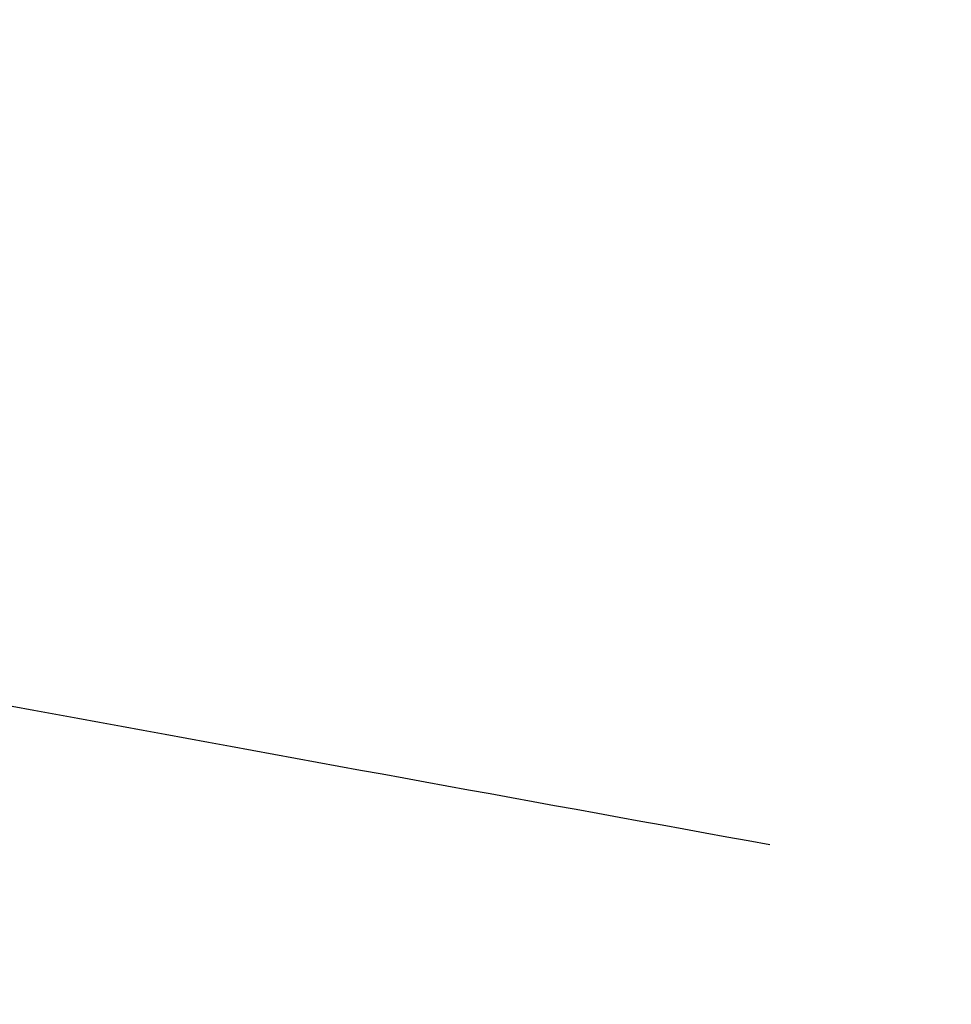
# Model space of a CAD drawing. Header units: millimetres. Extents: x 3323 to 3817, y 1335 to 1858.
# Tile 161 of 256: x 3366.84 to 3370.41, y 1652.58 to 1656.36. Entities that reach past the tile are written whole.
import ezdxf

# ---------------------------------------------------------------- set-up
doc = ezdxf.new("R2010")
doc.units = ezdxf.units.MM
doc.layers.get('0').update_dxf_attribs({"color": 18, "true_color": 0x000000})
doc.layers.add('IGES level 0', color=18, linetype='Continuous', true_color=0x000000)

msp = doc.modelspace()

# ---------------------------------------------------------------- linework, layer by layer
at = {"extrusion": (0.178194, 0.983396, -0.034341)}
msp.add_rational_spline([(3340.1939, 1659.5865, 374.7944), (3340.1939, 1658.5395, 344.8127), (3369.7138, 1653.1969, 344.9992)], [1, 0.707106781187, 1], degree=2, dxfattribs=at)
at = {"extrusion": (0.159279, 0.986632, -0.034454)}
msp.add_rational_spline([(3339.4971, 1655.5179, 374.9365), (3339.4971, 1654.471, 344.9548), (3369.1141, 1649.6955, 345.1215)], [1, 0.707106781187, 1], degree=2, dxfattribs=at)
at = {"layer": 'IGES level 0'}
for points, knots in [([(3370.388, 1386.333, 394.5228), (3364.4912, 1392.9937, 394.5228), (3353.9108, 1408.9495, 394.5228), (3342.537, 1438.1026, 394.3439), (3336.5174, 1469.7912, 393.8071), (3334.5146, 1506.3382, 392.7225), (3335.1909, 1550.0667, 390.9002), (3337.5038, 1592.8584, 388.9657), (3340.4108, 1626.5954, 387.545), (3343.4779, 1650.197, 386.6119), (3345.8058, 1660.5182, 386.2189), (3347.484, 1664.1716, 386.1623), (3348.3789, 1665.4741, 386.1767), (3348.7506, 1665.8821, 386.1933), (3348.855, 1665.9882, 386.1981)], [-10, -10, -10, -10, -9, -8, -7, -6, -5, -4, -3, -2, -1, -0.5, -0.25, 0, 0, 0, 0]), ([(3373.569, 1665.4748, 431.2226), (3373.8657, 1664.9783, 431.5784), (3374.0509, 1663.7571, 432.133), (3373.7619, 1660.944, 432.8918), (3372.4831, 1655.3499, 433.6862), (3370.0073, 1644.5045, 434.1378), (3369.4743, 1623.0651, 434.9702), (3369.7919, 1592.4106, 436.2678), (3369.3729, 1551.7508, 438.2054), (3369.6498, 1511.0739, 439.9579), (3372.0552, 1480.3678, 440.7005), (3376.8526, 1454.4181, 440.6059), (3383.0632, 1432.4118, 439.9732), (3387.2917, 1419.3431, 439.3996), (3389.7334, 1413.1519, 439.1258), (3391.1283, 1410.6133, 439.0427), (3391.9741, 1409.5119, 439.0298)], [0, 0, 0, 0, 0.25, 0.5, 1, 2, 3, 4, 5, 6, 7, 8, 9, 9.5, 9.75, 10, 10, 10, 10])]:
    msp.add_open_spline(points, degree=3, knots=knots, dxfattribs=at)

doc.saveas('drawing.dxf')
